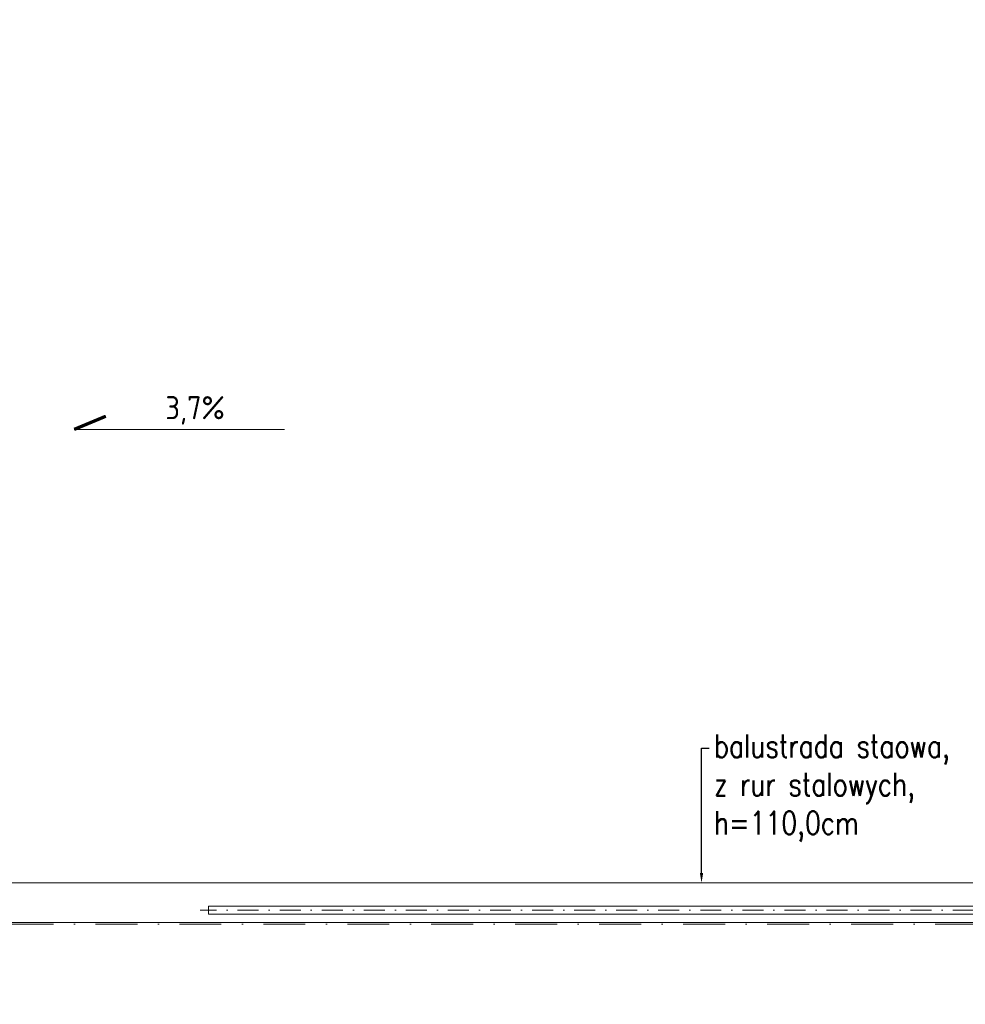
# Model space of a CAD drawing. Header units: millimetres. Extents: x 16720 to 74016, y 25810 to 81213.
# Tile 62 of 256: x 31385 to 31958, y 30809 to 31406. Entities that reach past the tile are written whole.
import ezdxf
from ezdxf import colors
from ezdxf.entities.mleader import LeaderData, LeaderLine
from ezdxf.enums import TextEntityAlignment as Align
from ezdxf.math import Vec2, Vec3

# ---------------------------------------------------------------- set-up
doc = ezdxf.new("R2010")
doc.units = ezdxf.units.MM
doc.linetypes.add('DASHDOTX2', pattern=[50.8, 25.4, -12.7, 0, -12.7])
for name, color, linetype, lineweight in [('1', 7, 'Continuous', 9), ('_L OPISY', 110, 'Continuous', 9), ('_OPISY', 110, 'Continuous', 9), ('_OŚ', 165, 'DASHDOTX2', 9), ('_WIDOKOWE', 252, 'Continuous', 9), ('_WYMIAR', 151, 'Continuous', 9)]:
    doc.layers.add(name, color=color, linetype=linetype, lineweight=lineweight)
doc.styles.add('_PRZEKRÓJ 12', font='ARIALNB.TTF', dxfattribs={"height": 12})
doc.styles.add('ISO', font='isocp.shx')
doc.styles.add('ROMANS', font='romans.shx', dxfattribs={"width": 0.8, "height": 17})
doc.dimstyles.new('DOM w 100', dxfattribs={"dimscale": 8, "dimtxt": 2.5, "dimasz": 0.2, "dimexe": 1.25, "dimexo": 2, "dimgap": 0.7, "dimtad": 1, "dimdec": 0, "dimtxsty": 'ROMANS', "dimblk1": 'wymgreg', "dimblk2": 'wymgregII', "dimsah": 1, "dimcen": 2.5, "dimdle": 1, "dimse1": 1, "dimse2": 1, "dimadec": 0, "dimazin": 0, "dimtfac": 1, "dimtdec": 0, "dimtix": 1, "dimtmove": 1, "dimatfit": 3, "dimfxl": 1.25, "dimarcsym": 0})

# ---------------------------------------------------------------- blocks, each defined once
blk = doc.blocks.new('STRZALKA')
at = {"layer": '_OPISY'}
blk.add_lwpolyline([(0, 36.66), (0, -48.34), (-5.32, -35.59)], dxfattribs=at)
at = {"layer": '_OPISY', "style": '_PRZEKRÓJ 12', "flags": 4}
blk.add_attdef('%', text='', height=12, rotation=90, dxfattribs=at).set_placement((-8.78, 5.49), align=Align.MIDDLE_CENTER)
blk = doc.blocks.new('wymgreg')
at = {"layer": '1'}
for p, q in [((0, 5.67), (0, -5.67)), ((0, 0), (4.95, 4.95)), ((0, 0), (-4.95, -4.95)), ((4.77, 0), (-3.89, 0))]:
    blk.add_line(p, q, dxfattribs=at)
blk = doc.blocks.new('wymgregII')
at = {"layer": '1', "rotation": 180}
blk.add_blockref('wymgreg', (0, 0), dxfattribs=at)
blk = doc.blocks.new('*D6257')
at = {"layer": '_WYMIAR', "color": 0, "lineweight": -2}
blk.add_line((30489.81, 29632.03), (30489.81, 32682.83), dxfattribs=at)
at = {"layer": 'Defpoints', "color": 0}
for p in [(30489.81, 32684.43), (32320.21, 32684.43), (32320.21, 29630.43)]:
    blk.add_point(p, dxfattribs=at)
at = {"layer": '_WYMIAR', "color": 0, "linetype": 'ByBlock', "lineweight": -2, "xscale": 1.6, "yscale": 1.6, "zscale": 1.6}
for name, p, rotation in [('wymgregII', (30489.81, 32684.43), 90), ('wymgreg', (30489.81, 29630.43), 270)]:
    blk.add_blockref(name, p, dxfattribs=dict(at, rotation=rotation))
at = {"layer": '_WYMIAR', "color": 0, "insert": (30475.71, 31157.43), "char_height": 17, "attachment_point": 5, "rotation": 90, "style": 'ROMANS'}
blk.add_mtext('3054', dxfattribs=at)
blk = doc.blocks.new('*D6262')
at = {"layer": '_WYMIAR', "color": 0, "lineweight": -2}
blk.add_line((30519.87, 30709.03), (30519.87, 31005.83), dxfattribs=at)
at = {"layer": 'Defpoints', "color": 0}
for p in [(30519.87, 31007.43), (32320.21, 31007.43), (32320.21, 30707.43)]:
    blk.add_point(p, dxfattribs=at)
at = {"layer": '_WYMIAR', "color": 0, "linetype": 'ByBlock', "lineweight": -2, "xscale": 1.6, "yscale": 1.6, "zscale": 1.6}
for name, p, rotation in [('wymgregII', (30519.87, 31007.43), 90), ('wymgreg', (30519.87, 30707.43), 270)]:
    blk.add_blockref(name, p, dxfattribs=dict(at, rotation=rotation))
at = {"layer": '_WYMIAR', "color": 0, "insert": (30505.77, 30857.43), "char_height": 17, "attachment_point": 5, "rotation": 90, "style": 'ROMANS'}
blk.add_mtext('300', dxfattribs=at)
blk = doc.blocks.new('*D6263')
at = {"layer": '_WYMIAR', "color": 0, "lineweight": -2}
blk.add_line((30519.87, 31009.03), (30519.87, 31305.83), dxfattribs=at)
at = {"layer": 'Defpoints', "color": 0}
for p in [(30519.87, 31307.43), (32320.21, 31307.43), (32320.21, 31007.43)]:
    blk.add_point(p, dxfattribs=at)
at = {"layer": '_WYMIAR', "color": 0, "linetype": 'ByBlock', "lineweight": -2, "xscale": 1.6, "yscale": 1.6, "zscale": 1.6}
for name, p, rotation in [('wymgregII', (30519.87, 31307.43), 90), ('wymgreg', (30519.87, 31007.43), 270)]:
    blk.add_blockref(name, p, dxfattribs=dict(at, rotation=rotation))
at = {"layer": '_WYMIAR', "color": 0, "insert": (30505.77, 31157.43), "char_height": 17, "attachment_point": 5, "rotation": 90, "style": 'ROMANS'}
blk.add_mtext('300', dxfattribs=at)
blk = doc.blocks.new('*D6264')
at = {"layer": '_WYMIAR', "color": 0, "lineweight": -2}
blk.add_line((30519.87, 31309.03), (30519.87, 31605.83), dxfattribs=at)
at = {"layer": 'Defpoints', "color": 0}
for p in [(30519.87, 31607.43), (32320.21, 31607.43), (32320.21, 31307.43)]:
    blk.add_point(p, dxfattribs=at)
at = {"layer": '_WYMIAR', "color": 0, "linetype": 'ByBlock', "lineweight": -2, "xscale": 1.6, "yscale": 1.6, "zscale": 1.6}
for name, p, rotation in [('wymgregII', (30519.87, 31607.43), 90), ('wymgreg', (30519.87, 31307.43), 270)]:
    blk.add_blockref(name, p, dxfattribs=dict(at, rotation=rotation))
at = {"layer": '_WYMIAR', "color": 0, "insert": (30505.77, 31457.43), "char_height": 17, "attachment_point": 5, "rotation": 90, "style": 'ROMANS'}
blk.add_mtext('300', dxfattribs=at)
blk = doc.blocks.new('*D6270')
at = {"layer": '_WYMIAR', "color": 0, "lineweight": -2}
blk.add_line((30554.07, 29644.03), (30554.07, 32670.83), dxfattribs=at)
at = {"layer": 'Defpoints', "color": 0}
for p in [(30554.07, 32672.43), (32332.21, 32672.43), (32332.21, 29642.43)]:
    blk.add_point(p, dxfattribs=at)
at = {"layer": '_WYMIAR', "color": 0, "linetype": 'ByBlock', "lineweight": -2, "xscale": 1.6, "yscale": 1.6, "zscale": 1.6}
for name, p, rotation in [('wymgregII', (30554.07, 32672.43), 90), ('wymgreg', (30554.07, 29642.43), 270)]:
    blk.add_blockref(name, p, dxfattribs=dict(at, rotation=rotation))
at = {"layer": '_WYMIAR', "color": 0, "insert": (30539.97, 31157.43), "char_height": 17, "attachment_point": 5, "rotation": 90, "style": 'ROMANS'}
blk.add_mtext('3030', dxfattribs=at)
blk = doc.blocks.new('*D6276')
at = {"layer": '_WYMIAR', "color": 0, "lineweight": -2}
blk.add_line((30588.01, 30274.03), (30588.01, 30840.83), dxfattribs=at)
at = {"layer": 'Defpoints', "color": 0}
for p in [(30588.01, 30842.43), (32332.21, 30842.43), (32332.21, 30272.43)]:
    blk.add_point(p, dxfattribs=at)
at = {"layer": '_WYMIAR', "color": 0, "linetype": 'ByBlock', "lineweight": -2, "xscale": 1.6, "yscale": 1.6, "zscale": 1.6}
for name, p, rotation in [('wymgregII', (30588.01, 30842.43), 90), ('wymgreg', (30588.01, 30272.43), 270)]:
    blk.add_blockref(name, p, dxfattribs=dict(at, rotation=rotation))
at = {"layer": '_WYMIAR', "color": 0, "insert": (30573.91, 30557.43), "char_height": 17, "attachment_point": 5, "rotation": 90, "style": 'ROMANS'}
blk.add_mtext('570', dxfattribs=at)
blk = doc.blocks.new('*D6277')
at = {"layer": '_WYMIAR', "color": 0, "lineweight": -2}
for p, q in [((30588.01, 30874.03), (30588.01, 30875.63)), ((30588.01, 30842.43), (30588.01, 30872.43)), ((30588.01, 30840.83), (30588.01, 30839.23))]:
    blk.add_line(p, q, dxfattribs=at)
at = {"layer": 'Defpoints', "color": 0}
for p in [(30588.01, 30872.43), (32332.21, 30872.43), (32332.21, 30842.43)]:
    blk.add_point(p, dxfattribs=at)
at = {"layer": '_WYMIAR', "color": 0, "linetype": 'ByBlock', "lineweight": -2, "xscale": 1.6, "yscale": 1.6, "zscale": 1.6}
for name, p, rotation in [('wymgregII', (30588.01, 30872.43), 270), ('wymgreg', (30588.01, 30842.43), 90)]:
    blk.add_blockref(name, p, dxfattribs=dict(at, rotation=rotation))
at = {"layer": '_WYMIAR', "color": 0, "insert": (30573.91, 30857.43), "char_height": 17, "attachment_point": 5, "rotation": 90, "style": 'ROMANS'}
blk.add_mtext('30', dxfattribs=at)
blk = doc.blocks.new('*D6278')
at = {"layer": '_WYMIAR', "color": 0, "lineweight": -2}
blk.add_line((30588.01, 30874.03), (30588.01, 31440.83), dxfattribs=at)
at = {"layer": 'Defpoints', "color": 0}
for p in [(30588.01, 31442.43), (32332.21, 31442.43), (32332.21, 30872.43)]:
    blk.add_point(p, dxfattribs=at)
at = {"layer": '_WYMIAR', "color": 0, "linetype": 'ByBlock', "lineweight": -2, "xscale": 1.6, "yscale": 1.6, "zscale": 1.6}
for name, p, rotation in [('wymgregII', (30588.01, 31442.43), 90), ('wymgreg', (30588.01, 30872.43), 270)]:
    blk.add_blockref(name, p, dxfattribs=dict(at, rotation=rotation))
at = {"layer": '_WYMIAR', "color": 0, "insert": (30573.91, 31157.43), "char_height": 17, "attachment_point": 5, "rotation": 90, "style": 'ROMANS'}
blk.add_mtext('570', dxfattribs=at)
blk = doc.blocks.new('*D6287')
at = {"layer": '_WYMIAR', "color": 0, "lineweight": -2}
blk.add_line((30624.76, 30259.03), (30624.76, 30855.83), dxfattribs=at)
at = {"layer": 'Defpoints', "color": 0}
for p in [(30624.76, 30857.43), (32332.21, 30857.43), (32332.21, 30257.43)]:
    blk.add_point(p, dxfattribs=at)
at = {"layer": '_WYMIAR', "color": 0, "linetype": 'ByBlock', "lineweight": -2, "xscale": 1.6, "yscale": 1.6, "zscale": 1.6}
for name, p, rotation in [('wymgregII', (30624.76, 30857.43), 90), ('wymgreg', (30624.76, 30257.43), 270)]:
    blk.add_blockref(name, p, dxfattribs=dict(at, rotation=rotation))
at = {"layer": '_WYMIAR', "color": 0, "insert": (30610.66, 30557.43), "char_height": 17, "attachment_point": 5, "rotation": 90, "style": 'ROMANS'}
blk.add_mtext('600', dxfattribs=at)
blk = doc.blocks.new('*D6288')
at = {"layer": '_WYMIAR', "color": 0, "lineweight": -2}
blk.add_line((30624.76, 30859.03), (30624.76, 31455.83), dxfattribs=at)
at = {"layer": 'Defpoints', "color": 0}
for p in [(30624.76, 31457.43), (32332.21, 31457.43), (32332.21, 30857.43)]:
    blk.add_point(p, dxfattribs=at)
at = {"layer": '_WYMIAR', "color": 0, "linetype": 'ByBlock', "lineweight": -2, "xscale": 1.6, "yscale": 1.6, "zscale": 1.6}
for name, p, rotation in [('wymgregII', (30624.76, 31457.43), 90), ('wymgreg', (30624.76, 30857.43), 270)]:
    blk.add_blockref(name, p, dxfattribs=dict(at, rotation=rotation))
at = {"layer": '_WYMIAR', "color": 0, "insert": (30610.66, 31157.43), "char_height": 17, "attachment_point": 5, "rotation": 90, "style": 'ROMANS'}
blk.add_mtext('600', dxfattribs=at)

msp = doc.modelspace()

# ---------------------------------------------------------------- linework, layer by layer
at = {"layer": '_OPISY', "ltscale": 0.2, "const_width": 2}
msp.add_lwpolyline([(31437.05, 31165.4), (31417.93, 31157.43)], dxfattribs=at)
at = {"layer": '_OŚ', "ltscale": 0.5}
msp.add_line((32320.21, 30865.93), (31494.32, 30865.93), dxfattribs=at)
at = {"layer": '_OŚ'}
msp.add_line((35528.21, 30857.43), (30465.21, 30857.43), dxfattribs=at)
at = {"layer": '_WIDOKOWE'}
for points in [[(32320.21, 30882.43), (31087.19, 30882.43), (31087.19, 30858.43), (32320.21, 30858.43)], [(32320.21, 30863.43), (31499.32, 30863.43), (31499.32, 30868.43), (32320.21, 30868.43)]]:
    msp.add_lwpolyline(points, dxfattribs=at)

# ---------------------------------------------------------------- block references
at = {"layer": '_OPISY'}
ref = msp.add_blockref('STRZALKA', (31490.44, 31157.43), dxfattribs=dict(at, xscale=1.5, yscale=1.5, zscale=1.5, rotation=270.0000000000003))
ref.add_attrib('%', '3,7%', dxfattribs={"layer": '_L OPISY', "color": 0, "height": 14, "style": 'ISO', "flags": 4}).set_placement((31491.19, 31170.6), align=Align.MIDDLE_CENTER)

# ---------------------------------------------------------------- dimensions: what is measured, and where the dimension line sits
at = {"layer": '_WYMIAR'}
for base, p1, p2, picture, middle in [((30489.81, 32684.43), (32320.21, 29630.43), (32320.21, 32684.43), '*D6257', (30475.71, 31157.43)), ((30554.07, 32672.43), (32332.21, 29642.43), (32332.21, 32672.43), '*D6270', (30539.97, 31157.43)), ((30519.87, 31607.43), (32320.21, 31307.43), (32320.21, 31607.43), '*D6264', (30505.77, 31457.43)), ((30624.76, 31457.43), (32332.21, 30857.43), (32332.21, 31457.43), '*D6288', (30610.66, 31157.43)), ((30588.01, 31442.43), (32332.21, 30872.43), (32332.21, 31442.43), '*D6278', (30573.91, 31157.43)), ((30519.87, 31307.43), (32320.21, 31007.43), (32320.21, 31307.43), '*D6263', (30505.77, 31157.43)), ((30519.87, 31007.43), (32320.21, 30707.43), (32320.21, 31007.43), '*D6262', (30505.77, 30857.43)), ((30588.01, 30872.43), (32332.21, 30842.43), (32332.21, 30872.43), '*D6277', (30573.91, 30857.43)), ((30624.76, 30857.43), (32332.21, 30257.43), (32332.21, 30857.43), '*D6287', (30610.66, 30557.43)), ((30588.01, 30842.43), (32332.21, 30272.43), (32332.21, 30842.43), '*D6276', (30573.91, 30557.43))]:
    dim = msp.add_linear_dim(base=base, p1=p1, p2=p2, angle=90, dimstyle='DOM w 100', dxfattribs=at)
    dim.commit()
    dim.dimension.update_dxf_attribs({"geometry": picture, "text_midpoint": middle})

# ---------------------------------------------------------------- leaders
at = {"layer": '_OPISY'}
ml = msp.add_multileader_mtext('Standard', dxfattribs=at)
ml.set_content('{\\Fsimplex|c238;balustrada staowa, \\Pz rur stalowych, \\Ph=110,0cm}', color=256, style='ROMANS')
ml.set_leader_properties()
ml.build(insert=Vec2(0, 0))
ml.multileader.update_dxf_attribs({"dogleg_length": 4, "arrow_head_size": 6})
ctx = ml.context
ctx.base_point, ctx.char_height, ctx.arrow_head_size, ctx.landing_gap_size, ctx.plane_origin, ctx.plane_x_axis, ctx.plane_y_axis = Vec3(31802.79, 30964.19), 14, 6, 3, Vec3(32277.04, 30612.94), Vec3(1, 0, 0), Vec3(0, 1, 0)
ctx.text_align_type = 2
notes = []
notes.append((ctx, [(1, (1, 1, 0), (31798.22, 30964.19), (1, 0, 0), 4.57, [(0, [(31798.22, 30882.43)], 0, [])])]))
ctx.mtext.insert, ctx.mtext.text_direction, ctx.mtext.flow_direction = Vec3(31805.79, 30972.52), Vec3(1, 0, 0), 5
for ctx, leaders in notes:
    for number, flags, end, landing, length, lines in leaders:
        leader = LeaderData()
        leader.index, (leader.has_last_leader_line, leader.has_dogleg_vector, leader.attachment_direction) = number, flags
        leader.last_leader_point, leader.dogleg_vector, leader.dogleg_length = Vec3(end), Vec3(landing), length
        for number, points, colour, breaks in lines:
            line = LeaderLine()
            line.index, line.vertices, line.color, line.breaks = number, Vec3.list(points), colors.encode_raw_color(colour), breaks
            leader.lines.append(line)
        ctx.leaders.append(leader)

doc.saveas('drawing.dxf')
